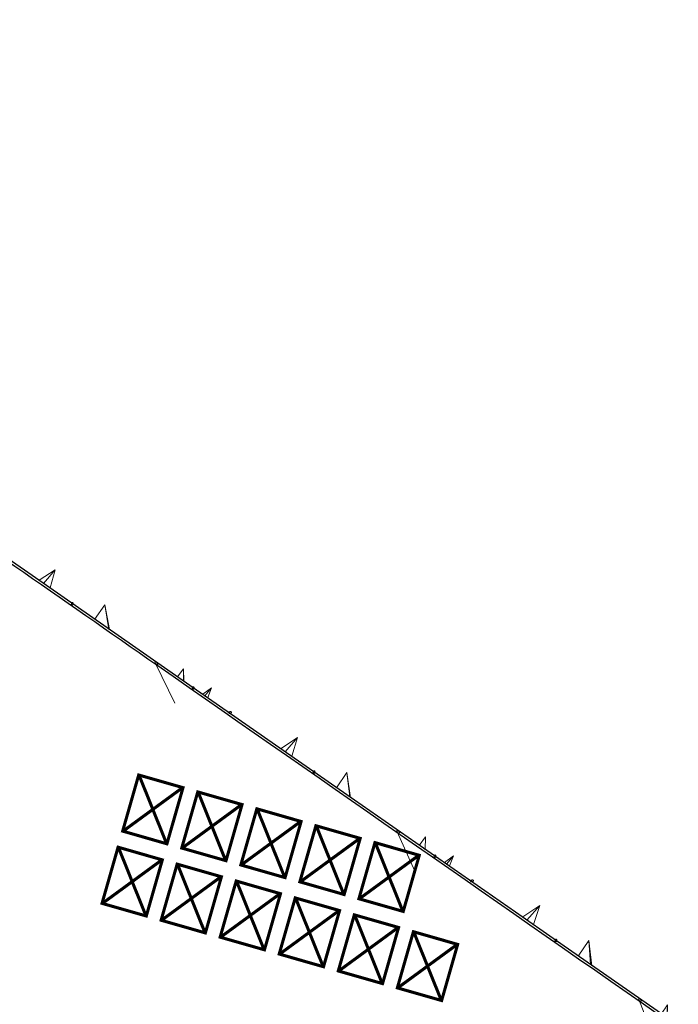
# Model space of a CAD drawing. Header units: millimetres. Extents: x 1512 to 2105, y 794 to 1149.
# Tile 82 of 256: x 1742 to 1766, y 878 to 913. Entities that reach past the tile are written whole.
import ezdxf

# ---------------------------------------------------------------- set-up
doc = ezdxf.new("R2010")
doc.units = ezdxf.units.MM
doc.layers.add('A-GLAZ-CURT', color=52, linetype='Continuous', lineweight=9)
doc.layers.add('A-WALL', color=113, linetype='Continuous', lineweight=9)
doc.styles.get("Standard").update_dxf_attribs({"font": 'arial.ttf'})

# ---------------------------------------------------------------- blocks, each defined once
blk = doc.blocks.new('Family2 - Family2-157026-اول')
at = {"layer": 'A-GLAZ-CURT'}
for p, q in [((-93.846, 34.571), (-93.859, 34.533)), ((-93.801, 34.515), (-93.789, 34.553)), ((-93.483, 34.332), (-93.164, 34.569)), ((-93.416, 34.273), (-93.164, 34.569)), ((-93.416, 34.273), (-93.164, 34.569)), ((-93.312, 34.214), (-93.164, 34.569)), ((-93.483, 34.332), (-93.488, 34.325)), ((-93.312, 34.214), (-93.321, 34.205)), ((-92.541, 33.708), (-92.61, 33.694)), ((-92.606, 33.691), (-92.565, 33.699)), ((-92.576, 33.639), (-92.529, 33.649))]:
    blk.add_line(p, q, dxfattribs=at)
at = {"layer": 'A-GLAZ-CURT', "lineweight": 18}
for p, q in [((-92.584, 33.681), (-92.586, 33.675)), ((-92.586, 33.675), (-92.586, 33.669)), ((-92.586, 33.669), (-92.584, 33.663)), ((-92.579, 33.688), (-92.584, 33.682)), ((-92.584, 33.663), (-92.58, 33.658)), ((-92.58, 33.657), (-92.574, 33.653)), ((-92.573, 33.694), (-92.579, 33.688)), ((-92.574, 33.653), (-92.566, 33.65)), ((-92.565, 33.699), (-92.573, 33.694)), ((-92.566, 33.65), (-92.557, 33.648)), ((-92.556, 33.704), (-92.565, 33.699)), ((-92.556, 33.648), (-92.547, 33.647)), ((-92.545, 33.707), (-92.555, 33.704)), ((-92.546, 33.647), (-92.536, 33.648))]:
    blk.add_line(p, q, dxfattribs=at)
at = {"layer": 'A-GLAZ-CURT', "lineweight": 18, "flags": 128}
for points in [[(-93.843, 34.58), (-93.847, 34.571), (-93.849, 34.561), (-93.849, 34.551), (-93.848, 34.542), (-93.846, 34.534), (-93.842, 34.528), (-93.837, 34.523), (-93.831, 34.52), (-93.824, 34.519), (-93.817, 34.521), (-93.81, 34.524), (-93.803, 34.53), (-93.797, 34.537), (-93.793, 34.545)], [(-93.793, 34.545), (-93.789, 34.554), (-93.787, 34.564), (-93.786, 34.573), (-93.787, 34.582), (-93.79, 34.59), (-93.794, 34.597), (-93.799, 34.602), (-93.805, 34.604), (-93.812, 34.605), (-93.819, 34.604), (-93.826, 34.6), (-93.833, 34.595), (-93.838, 34.588), (-93.843, 34.58)], [(-92.505, 33.658), (-92.497, 33.663), (-92.491, 33.669), (-92.486, 33.676), (-92.484, 33.682), (-92.484, 33.688), (-92.486, 33.694), (-92.49, 33.7), (-92.497, 33.704), (-92.505, 33.707), (-92.514, 33.709), (-92.524, 33.71), (-92.535, 33.709), (-92.544, 33.707)], [(-92.535, 33.648), (-92.525, 33.65), (-92.514, 33.653), (-92.505, 33.658)]]:
    blk.add_lwpolyline(points, dxfattribs=at)
blk = doc.blocks.new('Family2 - Family2-157029-اول')
at = {"layer": 'A-GLAZ-CURT'}
for p, q in [((-102.237, 40.604), (-102.247, 40.567)), ((-102.189, 40.551), (-102.179, 40.589)), ((-101.873, 40.366), (-101.566, 40.593)), ((-101.805, 40.307), (-101.566, 40.593)), ((-101.805, 40.307), (-101.566, 40.593)), ((-101.703, 40.249), (-101.566, 40.593)), ((-101.873, 40.366), (-101.878, 40.359)), ((-101.703, 40.249), (-101.712, 40.24)), ((-100.93, 39.742), (-101.002, 39.729)), ((-100.997, 39.726), (-100.955, 39.733)), ((-100.965, 39.675), (-100.92, 39.683))]:
    blk.add_line(p, q, dxfattribs=at)
at = {"layer": 'A-GLAZ-CURT', "lineweight": 18}
for p, q in [((-100.973, 39.716), (-100.975, 39.71)), ((-100.975, 39.71), (-100.975, 39.704)), ((-100.969, 39.722), (-100.972, 39.716)), ((-100.963, 39.728), (-100.968, 39.723)), ((-100.955, 39.733), (-100.962, 39.729)), ((-100.974, 39.703), (-100.972, 39.698)), ((-100.972, 39.697), (-100.968, 39.692)), ((-100.968, 39.692), (-100.962, 39.688)), ((-100.961, 39.688), (-100.954, 39.685)), ((-100.953, 39.685), (-100.945, 39.683)), ((-100.944, 39.683), (-100.935, 39.682)), ((-100.934, 39.682), (-100.925, 39.682))]:
    blk.add_line(p, q, dxfattribs=at)
at = {"layer": 'A-GLAZ-CURT', "lineweight": 18, "flags": 128}
for points in [[(-102.233, 40.614), (-102.236, 40.605), (-102.238, 40.596), (-102.239, 40.586), (-102.237, 40.578), (-102.235, 40.57), (-102.231, 40.563), (-102.225, 40.558), (-102.219, 40.555), (-102.213, 40.555), (-102.206, 40.556), (-102.199, 40.559), (-102.192, 40.564), (-102.187, 40.571), (-102.182, 40.579)], [(-102.182, 40.579), (-102.179, 40.588), (-102.177, 40.597), (-102.177, 40.606), (-102.178, 40.615), (-102.181, 40.623), (-102.185, 40.63), (-102.19, 40.634), (-102.196, 40.637), (-102.203, 40.638), (-102.21, 40.637), (-102.216, 40.634), (-102.223, 40.629), (-102.228, 40.622), (-102.233, 40.614)], [(-100.936, 39.741), (-100.946, 39.738), (-100.954, 39.734)], [(-100.895, 39.692), (-100.887, 39.697), (-100.881, 39.703), (-100.877, 39.709), (-100.875, 39.716), (-100.875, 39.722), (-100.878, 39.728), (-100.882, 39.733), (-100.888, 39.738), (-100.896, 39.741), (-100.905, 39.743), (-100.915, 39.744), (-100.926, 39.743), (-100.935, 39.741)], [(-100.924, 39.682), (-100.914, 39.684), (-100.904, 39.688), (-100.895, 39.692)]]:
    blk.add_lwpolyline(points, dxfattribs=at)
blk = doc.blocks.new('Family2 - Family2-157045-اول')
at = {"layer": 'A-GLAZ-CURT'}
for p, q in [((-86.739, 29.401), (-86.22, 28.036)), ((-86.662, 29.366), (-86.683, 29.423)), ((-85.974, 28.904), (-85.746, 29.226)), ((-85.775, 28.778), (-85.746, 29.226)), ((-85.775, 28.778), (-85.746, 29.226)), ((-85.764, 28.759), (-85.746, 29.226)), ((-85.456, 28.538), (-85.47, 28.499)), ((-85.414, 28.479), (-85.4, 28.518)), ((-85.905, 27.205), (-85.888, 27.163))]:
    blk.add_line(p, q, dxfattribs=at)
at = {"layer": 'A-GLAZ-CURT', "lineweight": 18}
for p, q in [((-86.734, 29.389), (-86.728, 29.379)), ((-86.728, 29.378), (-86.722, 29.37)), ((-86.721, 29.369), (-86.715, 29.362)), ((-86.714, 29.361), (-86.708, 29.355)), ((-86.707, 29.355), (-86.701, 29.351)), ((-86.7, 29.351), (-86.694, 29.35)), ((-86.694, 29.35), (-86.688, 29.351)), ((-86.688, 29.351), (-86.683, 29.354)), ((-86.683, 29.354), (-86.679, 29.359)), ((-86.676, 29.399), (-86.679, 29.41)), ((-86.679, 29.36), (-86.676, 29.366)), ((-86.675, 29.387), (-86.676, 29.398)), ((-86.676, 29.367), (-86.675, 29.376)), ((-86.675, 29.376), (-86.675, 29.386))]:
    blk.add_line(p, q, dxfattribs=at)
at = {"layer": 'A-GLAZ-CURT', "lineweight": 18, "flags": 128}
for points in [[(-86.679, 29.411), (-86.683, 29.423), (-86.688, 29.434), (-86.694, 29.445), (-86.701, 29.455), (-86.708, 29.463), (-86.715, 29.469), (-86.722, 29.473), (-86.728, 29.474), (-86.734, 29.473), (-86.739, 29.47), (-86.743, 29.464), (-86.746, 29.457), (-86.747, 29.447), (-86.747, 29.437)], [(-86.747, 29.437), (-86.746, 29.425), (-86.743, 29.413), (-86.739, 29.402)], [(-86.739, 29.401), (-86.739, 29.401), (-86.734, 29.39)], [(-85.453, 28.545), (-85.457, 28.536), (-85.459, 28.526), (-85.46, 28.516), (-85.459, 28.507), (-85.457, 28.499), (-85.453, 28.492), (-85.448, 28.488)], [(-85.403, 28.511), (-85.399, 28.52), (-85.397, 28.53), (-85.396, 28.54), (-85.397, 28.549), (-85.399, 28.557), (-85.403, 28.564), (-85.408, 28.569), (-85.414, 28.571), (-85.421, 28.572), (-85.428, 28.571), (-85.435, 28.567), (-85.442, 28.561), (-85.448, 28.554), (-85.453, 28.545)], [(-85.448, 28.488), (-85.442, 28.485), (-85.435, 28.484), (-85.428, 28.486), (-85.421, 28.489), (-85.414, 28.495), (-85.408, 28.502), (-85.403, 28.511)]]:
    blk.add_lwpolyline(points, dxfattribs=at)
at = {"layer": 'A-GLAZ-CURT'}
blk.add_open_spline([(-85.896, 27.223), (-85.896, 27.222), (-85.896, 27.222), (-85.896, 27.221)], degree=3, dxfattribs=at)
for points, knots in [([(-85.896, 27.221), (-85.896, 27.219), (-85.896, 27.217), (-85.896, 27.214), (-85.896, 27.213)], [0.50185092, 0.50185092, 0.50185092, 0.50185092, 0.52083333, 0.53527922, 0.53527922, 0.53527922, 0.53527922]), ([(-85.895, 27.203), (-85.895, 27.202), (-85.895, 27.2), (-85.895, 27.197), (-85.894, 27.195), (-85.894, 27.194)], [0.5768524, 0.5768524, 0.5768524, 0.5768524, 0.58333333, 0.60416667, 0.61747848, 0.61747848, 0.61747848, 0.61747848]), ([(-85.893, 27.185), (-85.893, 27.185), (-85.893, 27.183), (-85.893, 27.181), (-85.892, 27.178), (-85.892, 27.178)], [0.65876845, 0.65876845, 0.65876845, 0.65876845, 0.66666667, 0.6875, 0.70194589, 0.70194589, 0.70194589, 0.70194589]), ([(-85.891, 27.17), (-85.89, 27.169), (-85.89, 27.167), (-85.889, 27.165), (-85.889, 27.163), (-85.888, 27.163)], [0.75, 0.75, 0.75, 0.75, 0.77083333, 0.79166667, 0.81343342, 0.81343342, 0.81343342, 0.81343342]), ([(-85.888, 27.161), (-85.887, 27.161), (-85.887, 27.16), (-85.887, 27.159), (-85.886, 27.159)], [0.83333333, 0.83333333, 0.83333333, 0.83333333, 0.85416667, 0.86861256, 0.86861256, 0.86861256, 0.86861256])]:
    blk.add_open_spline(points, degree=3, knots=knots, dxfattribs=at)
blk = doc.blocks.new('Family2 - Family2-157049-اول')
at = {"layer": 'A-GLAZ-CURT'}
for p, q in [((-95.128, 35.434), (-94.539, 34.045)), ((-95.05, 35.403), (-95.073, 35.458)), ((-94.368, 34.941), (-94.144, 35.246)), ((-94.156, 34.805), (-94.144, 35.246)), ((-94.156, 34.805), (-94.144, 35.246)), ((-94.154, 34.794), (-94.144, 35.246)), ((-93.846, 34.571), (-93.859, 34.533)), ((-93.801, 34.515), (-93.789, 34.553))]:
    blk.add_line(p, q, dxfattribs=at)
at = {"layer": 'A-GLAZ-CURT', "lineweight": 18}
for p, q in [((-95.118, 35.415), (-95.112, 35.406)), ((-95.111, 35.405), (-95.104, 35.398)), ((-95.104, 35.397), (-95.097, 35.391)), ((-95.083, 35.385), (-95.077, 35.386)), ((-95.077, 35.386), (-95.072, 35.389)), ((-95.065, 35.432), (-95.068, 35.443)), ((-95.063, 35.42), (-95.065, 35.431)), ((-95.065, 35.401), (-95.063, 35.409)), ((-95.063, 35.41), (-95.063, 35.42))]:
    blk.add_line(p, q, dxfattribs=at)
at = {"layer": 'A-GLAZ-CURT', "lineweight": 18, "flags": 128}
for points in [[(-95.068, 35.443), (-95.072, 35.455), (-95.077, 35.467), (-95.083, 35.478), (-95.09, 35.487), (-95.097, 35.495), (-95.105, 35.501), (-95.112, 35.505), (-95.119, 35.507), (-95.125, 35.506), (-95.13, 35.503), (-95.134, 35.498), (-95.137, 35.491), (-95.138, 35.482), (-95.138, 35.472)], [(-95.138, 35.472), (-95.136, 35.46), (-95.133, 35.449), (-95.129, 35.437), (-95.124, 35.425), (-95.118, 35.415)], [(-95.097, 35.391), (-95.089, 35.387), (-95.083, 35.385)], [(-95.071, 35.389), (-95.067, 35.394), (-95.065, 35.401)], [(-93.843, 34.58), (-93.847, 34.571), (-93.849, 34.561), (-93.849, 34.551), (-93.848, 34.542), (-93.846, 34.534), (-93.842, 34.528), (-93.837, 34.523), (-93.831, 34.52), (-93.824, 34.519), (-93.817, 34.521), (-93.81, 34.524), (-93.803, 34.53), (-93.797, 34.537), (-93.793, 34.545)], [(-93.793, 34.545), (-93.789, 34.554), (-93.787, 34.564), (-93.786, 34.573), (-93.787, 34.582), (-93.79, 34.59), (-93.794, 34.597), (-93.799, 34.602), (-93.805, 34.604), (-93.812, 34.605), (-93.819, 34.604), (-93.826, 34.6), (-93.833, 34.595), (-93.838, 34.588), (-93.843, 34.58)]]:
    blk.add_lwpolyline(points, dxfattribs=at)
blk = doc.blocks.new('Family2 - Family2-157053-اول')
at = {"layer": 'A-GLAZ-CURT'}
for p, q in [((-103.518, 41.467), (-102.859, 40.067)), ((-103.438, 41.44), (-103.463, 41.493)), ((-102.762, 40.979), (-102.54, 41.266)), ((-102.544, 40.828), (-102.54, 41.266)), ((-102.535, 40.832), (-102.54, 41.266)), ((-102.535, 40.832), (-102.54, 41.266)), ((-102.237, 40.604), (-102.247, 40.567)), ((-102.189, 40.551), (-102.179, 40.589))]:
    blk.add_line(p, q, dxfattribs=at)
at = {"layer": 'A-GLAZ-CURT', "lineweight": 18, "flags": 128}
for points in [[(-103.452, 41.454), (-103.454, 41.465), (-103.457, 41.476), (-103.461, 41.488), (-103.466, 41.499), (-103.473, 41.51), (-103.48, 41.519), (-103.487, 41.527), (-103.495, 41.534), (-103.502, 41.538), (-103.509, 41.54), (-103.515, 41.539), (-103.52, 41.537), (-103.525, 41.532), (-103.527, 41.525), (-103.529, 41.516), (-103.529, 41.507)], [(-103.529, 41.507), (-103.527, 41.496), (-103.524, 41.484), (-103.52, 41.473), (-103.514, 41.461), (-103.508, 41.451), (-103.501, 41.441), (-103.494, 41.433), (-103.486, 41.427), (-103.479, 41.423), (-103.472, 41.421)], [(-103.471, 41.421), (-103.466, 41.421), (-103.46, 41.424), (-103.456, 41.429), (-103.453, 41.436), (-103.452, 41.444), (-103.452, 41.454)], [(-102.233, 40.614), (-102.236, 40.605), (-102.238, 40.596), (-102.239, 40.586), (-102.237, 40.578), (-102.235, 40.57), (-102.231, 40.563), (-102.225, 40.558), (-102.219, 40.555), (-102.213, 40.555), (-102.206, 40.556), (-102.199, 40.559), (-102.192, 40.564), (-102.187, 40.571), (-102.182, 40.579)], [(-102.182, 40.579), (-102.179, 40.588), (-102.177, 40.597), (-102.177, 40.606), (-102.178, 40.615), (-102.181, 40.623), (-102.185, 40.63), (-102.19, 40.634), (-102.196, 40.637), (-102.203, 40.638), (-102.21, 40.637), (-102.216, 40.634), (-102.223, 40.629), (-102.228, 40.622), (-102.233, 40.614)]]:
    blk.add_lwpolyline(points, dxfattribs=at)
blk = doc.blocks.new('Family2 - Family2-157025-اول')
at = {"layer": 'A-GLAZ-CURT'}
for p, q in [((-89.651, 31.555), (-89.665, 31.516)), ((-89.608, 31.497), (-89.595, 31.536)), ((-88.467, 31.527), (-88.851, 30.979)), ((-88.467, 31.527), (-88.373, 30.629)), ((-88.467, 31.527), (-88.417, 30.678)), ((-88.467, 31.527), (-88.417, 30.678)), ((-86.739, 29.401), (-86.22, 28.036)), ((-86.662, 29.366), (-86.683, 29.423)), ((-85.905, 27.203), (-85.868, 27.211))]:
    blk.add_line(p, q, dxfattribs=at)
at = {"layer": 'A-GLAZ-CURT', "lineweight": 18, "flags": 128}
for points in [[(-89.648, 31.563), (-89.652, 31.554), (-89.654, 31.544), (-89.655, 31.535), (-89.654, 31.526), (-89.652, 31.517), (-89.648, 31.511), (-89.643, 31.506), (-89.637, 31.503), (-89.63, 31.502), (-89.623, 31.503), (-89.616, 31.506), (-89.609, 31.512), (-89.603, 31.519), (-89.598, 31.527)], [(-89.598, 31.527), (-89.594, 31.536), (-89.592, 31.546), (-89.591, 31.556), (-89.592, 31.565), (-89.594, 31.573), (-89.598, 31.58), (-89.603, 31.585), (-89.609, 31.588), (-89.616, 31.589), (-89.623, 31.587), (-89.63, 31.584), (-89.637, 31.579), (-89.643, 31.572), (-89.648, 31.563)], [(-86.675, 29.385), (-86.676, 29.397), (-86.678, 29.409), (-86.682, 29.421), (-86.687, 29.433), (-86.693, 29.444), (-86.7, 29.454), (-86.707, 29.462), (-86.714, 29.468), (-86.721, 29.472), (-86.727, 29.474), (-86.733, 29.473), (-86.739, 29.47), (-86.743, 29.465), (-86.746, 29.458), (-86.747, 29.449), (-86.747, 29.438)], [(-86.747, 29.438), (-86.746, 29.427), (-86.743, 29.415), (-86.74, 29.403), (-86.735, 29.391), (-86.729, 29.38), (-86.722, 29.37), (-86.715, 29.362), (-86.708, 29.356), (-86.701, 29.352), (-86.694, 29.35), (-86.688, 29.35), (-86.683, 29.353), (-86.679, 29.359), (-86.676, 29.366), (-86.675, 29.375), (-86.675, 29.385)]]:
    blk.add_lwpolyline(points, dxfattribs=at)
at = {"layer": 'A-GLAZ-CURT'}
blk.add_open_spline([(-85.867, 27.212), (-85.868, 27.212), (-85.87, 27.212), (-85.874, 27.212), (-85.878, 27.213), (-85.881, 27.214), (-85.883, 27.215), (-85.886, 27.216), (-85.888, 27.217), (-85.89, 27.218), (-85.893, 27.219), (-85.895, 27.22), (-85.896, 27.221), (-85.896, 27.221)], degree=3, knots=[-0.7710442, -0.7710442, -0.7710442, -0.7710442, -0.75, -0.7083333, -0.6666667, -0.6458333, -0.625, -0.6041667, -0.5833333, -0.5625, -0.5416667, -0.5208333, -0.5071216, -0.5071216, -0.5071216, -0.5071216], dxfattribs=at)
blk = doc.blocks.new('Family2 - Family2-157028-اول')
at = {"layer": 'A-GLAZ-CURT'}
for p, q in [((-98.042, 37.588), (-98.053, 37.55)), ((-97.995, 37.533), (-97.984, 37.571)), ((-96.867, 37.542), (-97.24, 37.014)), ((-96.867, 37.542), (-96.754, 36.657)), ((-96.867, 37.542), (-96.77, 36.685)), ((-96.867, 37.542), (-96.77, 36.685)), ((-95.128, 35.434), (-94.539, 34.045)), ((-95.05, 35.403), (-95.073, 35.458))]:
    blk.add_line(p, q, dxfattribs=at)
at = {"layer": 'A-GLAZ-CURT', "lineweight": 18}
for p, q in [((-95.124, 35.426), (-95.119, 35.416)), ((-95.118, 35.415), (-95.112, 35.406)), ((-95.112, 35.406), (-95.105, 35.398)), ((-95.104, 35.398), (-95.098, 35.392)), ((-95.097, 35.391), (-95.09, 35.388)), ((-95.09, 35.387), (-95.084, 35.385)), ((-95.083, 35.385), (-95.077, 35.386)), ((-95.077, 35.386), (-95.072, 35.388)), ((-95.072, 35.389), (-95.068, 35.393)), ((-95.068, 35.394), (-95.065, 35.4)), ((-95.065, 35.431), (-95.067, 35.442)), ((-95.063, 35.42), (-95.065, 35.43)), ((-95.065, 35.401), (-95.063, 35.409)), ((-95.063, 35.409), (-95.063, 35.419))]:
    blk.add_line(p, q, dxfattribs=at)
at = {"layer": 'A-GLAZ-CURT', "lineweight": 18, "flags": 128}
for points in [[(-98.038, 37.598), (-98.041, 37.589), (-98.043, 37.579), (-98.044, 37.57), (-98.043, 37.561), (-98.041, 37.553), (-98.037, 37.546), (-98.032, 37.541), (-98.026, 37.538), (-98.019, 37.537), (-98.012, 37.538), (-98.005, 37.541), (-97.998, 37.546), (-97.993, 37.553), (-97.988, 37.561)], [(-97.988, 37.561), (-97.984, 37.57), (-97.982, 37.579), (-97.981, 37.589), (-97.982, 37.598), (-97.985, 37.606), (-97.989, 37.613), (-97.994, 37.618), (-98, 37.621), (-98.007, 37.622), (-98.014, 37.621), (-98.021, 37.618), (-98.027, 37.612), (-98.033, 37.606), (-98.038, 37.598)], [(-95.072, 35.455), (-95.076, 35.465), (-95.082, 35.476), (-95.089, 35.486), (-95.096, 35.494), (-95.104, 35.5), (-95.111, 35.505), (-95.118, 35.507), (-95.124, 35.506), (-95.129, 35.504), (-95.133, 35.499), (-95.136, 35.492), (-95.138, 35.483), (-95.138, 35.473)], [(-95.138, 35.473), (-95.137, 35.462), (-95.134, 35.451), (-95.13, 35.439), (-95.125, 35.427)], [(-95.068, 35.443), (-95.071, 35.453), (-95.072, 35.455)]]:
    blk.add_lwpolyline(points, dxfattribs=at)
blk = doc.blocks.new('Family2 - Family2-157031-اول')
at = {"layer": 'A-GLAZ-CURT'}
for p, q in [((-106.432, 43.621), (-106.441, 43.583)), ((-106.383, 43.569), (-106.373, 43.606)), ((-105.266, 43.557), (-105.63, 43.048)), ((-105.266, 43.557), (-105.134, 42.685)), ((-105.266, 43.557), (-105.113, 42.686)), ((-105.266, 43.557), (-105.113, 42.686)), ((-103.518, 41.467), (-102.859, 40.067)), ((-103.438, 41.44), (-103.463, 41.493))]:
    blk.add_line(p, q, dxfattribs=at)
at = {"layer": 'A-GLAZ-CURT', "lineweight": 18}
for p, q in [((-103.515, 41.462), (-103.509, 41.452)), ((-103.509, 41.451), (-103.502, 41.443)), ((-103.502, 41.442), (-103.495, 41.434)), ((-103.494, 41.434), (-103.487, 41.428)), ((-103.454, 41.464), (-103.456, 41.474)), ((-103.456, 41.428), (-103.454, 41.434)), ((-103.454, 41.435), (-103.452, 41.442)), ((-103.452, 41.453), (-103.453, 41.463)), ((-103.452, 41.443), (-103.452, 41.452)), ((-103.487, 41.427), (-103.48, 41.423)), ((-103.479, 41.423), (-103.473, 41.421)), ((-103.471, 41.421), (-103.467, 41.421)), ((-103.466, 41.421), (-103.461, 41.423)), ((-103.461, 41.424), (-103.457, 41.428))]:
    blk.add_line(p, q, dxfattribs=at)
at = {"layer": 'A-GLAZ-CURT', "lineweight": 18, "flags": 128}
for points in [[(-106.428, 43.632), (-106.431, 43.623), (-106.433, 43.614), (-106.433, 43.605), (-106.432, 43.596), (-106.429, 43.588), (-106.426, 43.582), (-106.42, 43.577), (-106.414, 43.573), (-106.408, 43.572), (-106.401, 43.573), (-106.394, 43.576), (-106.388, 43.581), (-106.382, 43.587), (-106.377, 43.595)], [(-106.377, 43.595), (-106.374, 43.604), (-106.372, 43.613), (-106.372, 43.622), (-106.373, 43.631), (-106.375, 43.639), (-106.379, 43.646), (-106.385, 43.651), (-106.391, 43.654), (-106.397, 43.655), (-106.404, 43.654), (-106.411, 43.651), (-106.417, 43.646), (-106.423, 43.64), (-106.428, 43.632)], [(-103.461, 41.488), (-103.465, 41.497), (-103.472, 41.508), (-103.479, 41.518), (-103.486, 41.526), (-103.493, 41.533), (-103.501, 41.537), (-103.508, 41.539), (-103.514, 41.539), (-103.52, 41.537), (-103.524, 41.533), (-103.527, 41.526), (-103.529, 41.518), (-103.529, 41.508)], [(-103.529, 41.508), (-103.527, 41.498), (-103.525, 41.486), (-103.521, 41.475), (-103.515, 41.463)], [(-103.456, 41.475), (-103.46, 41.486), (-103.461, 41.487)]]:
    blk.add_lwpolyline(points, dxfattribs=at)
blk = doc.blocks.new('Family2 - Family2-157047-اول')
at = {"layer": 'A-GLAZ-CURT'}
for p, q in [((-92.541, 33.708), (-92.61, 33.694)), ((-92.606, 33.691), (-92.564, 33.7)), ((-92.576, 33.639), (-92.529, 33.649)), ((-90.17, 32.774), (-90.773, 32.387)), ((-90.17, 32.774), (-90.627, 32.267)), ((-90.17, 32.774), (-90.627, 32.267)), ((-90.17, 32.774), (-90.395, 32.111)), ((-90.782, 32.379), (-90.773, 32.387)), ((-90.4, 32.104), (-90.395, 32.111)), ((-89.651, 31.555), (-89.665, 31.516)), ((-89.608, 31.497), (-89.595, 31.536))]:
    blk.add_line(p, q, dxfattribs=at)
at = {"layer": 'A-GLAZ-CURT', "lineweight": 18, "flags": 128}
for points in [[(-92.564, 33.7), (-92.572, 33.694), (-92.579, 33.689), (-92.583, 33.682), (-92.586, 33.676), (-92.586, 33.669), (-92.584, 33.663), (-92.58, 33.658), (-92.574, 33.654), (-92.567, 33.65), (-92.557, 33.648), (-92.547, 33.647), (-92.537, 33.648), (-92.526, 33.65), (-92.516, 33.653), (-92.506, 33.657)], [(-92.506, 33.657), (-92.498, 33.663), (-92.491, 33.668), (-92.487, 33.675), (-92.484, 33.681), (-92.484, 33.688), (-92.486, 33.694), (-92.49, 33.699), (-92.496, 33.704), (-92.504, 33.707), (-92.513, 33.709), (-92.523, 33.71), (-92.534, 33.709), (-92.544, 33.707), (-92.555, 33.704), (-92.564, 33.7)], [(-89.648, 31.563), (-89.652, 31.554), (-89.654, 31.544), (-89.655, 31.535), (-89.654, 31.526), (-89.652, 31.517), (-89.648, 31.511), (-89.643, 31.506), (-89.637, 31.503), (-89.63, 31.502), (-89.623, 31.503), (-89.616, 31.506), (-89.609, 31.512), (-89.603, 31.519), (-89.598, 31.527)], [(-89.598, 31.527), (-89.594, 31.536), (-89.592, 31.546), (-89.591, 31.556), (-89.592, 31.565), (-89.594, 31.573), (-89.598, 31.58), (-89.603, 31.585), (-89.609, 31.588), (-89.616, 31.589), (-89.623, 31.587), (-89.63, 31.584), (-89.637, 31.579), (-89.643, 31.572), (-89.648, 31.563)]]:
    blk.add_lwpolyline(points, dxfattribs=at)
blk = doc.blocks.new('Family2 - Family2-157051-اول')
at = {"layer": 'A-GLAZ-CURT'}
for p, q in [((-100.93, 39.742), (-101.002, 39.729)), ((-100.998, 39.726), (-100.954, 39.734)), ((-100.965, 39.675), (-100.92, 39.683)), ((-98.577, 38.794), (-99.161, 38.42)), ((-98.577, 38.794), (-99.014, 38.3)), ((-98.577, 38.794), (-99.014, 38.3)), ((-98.577, 38.794), (-98.784, 38.145)), ((-99.17, 38.411), (-99.161, 38.42)), ((-98.789, 38.138), (-98.784, 38.145)), ((-98.042, 37.588), (-98.053, 37.55)), ((-97.995, 37.533), (-97.984, 37.571))]:
    blk.add_line(p, q, dxfattribs=at)
at = {"layer": 'A-GLAZ-CURT', "lineweight": 18}
for p, q in [((-100.972, 39.716), (-100.975, 39.71)), ((-100.975, 39.71), (-100.975, 39.704)), ((-100.968, 39.723), (-100.972, 39.717)), ((-100.962, 39.729), (-100.968, 39.723)), ((-100.954, 39.734), (-100.962, 39.729)), ((-100.945, 39.738), (-100.954, 39.734)), ((-100.936, 39.741), (-100.945, 39.738)), ((-100.975, 39.704), (-100.973, 39.698)), ((-100.962, 39.688), (-100.955, 39.685)), ((-100.935, 39.682), (-100.925, 39.682))]:
    blk.add_line(p, q, dxfattribs=at)
at = {"layer": 'A-GLAZ-CURT', "lineweight": 18, "flags": 128}
for points in [[(-100.896, 39.691), (-100.888, 39.696), (-100.882, 39.702), (-100.877, 39.709), (-100.875, 39.715), (-100.875, 39.721), (-100.877, 39.727), (-100.881, 39.733), (-100.887, 39.737), (-100.895, 39.74), (-100.904, 39.743), (-100.914, 39.744), (-100.924, 39.743), (-100.935, 39.741)], [(-100.972, 39.698), (-100.968, 39.693), (-100.962, 39.688)], [(-100.954, 39.685), (-100.945, 39.683), (-100.936, 39.682)], [(-100.924, 39.682), (-100.915, 39.684), (-100.905, 39.687), (-100.896, 39.691)], [(-98.038, 37.598), (-98.041, 37.589), (-98.043, 37.579), (-98.044, 37.57), (-98.043, 37.561), (-98.041, 37.553), (-98.037, 37.546), (-98.032, 37.541), (-98.026, 37.538), (-98.019, 37.537), (-98.012, 37.538), (-98.005, 37.541), (-97.998, 37.546), (-97.993, 37.553), (-97.988, 37.561)], [(-97.988, 37.561), (-97.984, 37.57), (-97.982, 37.579), (-97.981, 37.589), (-97.982, 37.598), (-97.985, 37.606), (-97.989, 37.613), (-97.994, 37.618), (-98, 37.621), (-98.007, 37.622), (-98.014, 37.621), (-98.021, 37.618), (-98.027, 37.612), (-98.033, 37.606), (-98.038, 37.598)]]:
    blk.add_lwpolyline(points, dxfattribs=at)
blk = doc.blocks.new('Family2 - Family2-157055-اول')
at = {"layer": 'A-GLAZ-CURT'}
for p, q in [((-109.319, 45.777), (-109.395, 45.766)), ((-109.389, 45.762), (-109.344, 45.768)), ((-109.355, 45.711), (-109.31, 45.717)), ((-106.984, 44.815), (-107.548, 44.453)), ((-106.984, 44.815), (-107.401, 44.332)), ((-106.984, 44.815), (-107.401, 44.332)), ((-106.984, 44.815), (-107.174, 44.179)), ((-107.557, 44.444), (-107.548, 44.453)), ((-107.179, 44.172), (-107.174, 44.179)), ((-106.432, 43.621), (-106.441, 43.583)), ((-106.383, 43.569), (-106.373, 43.606))]:
    blk.add_line(p, q, dxfattribs=at)
at = {"layer": 'A-GLAZ-CURT', "lineweight": 18}
for p, q in [((-109.361, 45.751), (-109.363, 45.745)), ((-109.363, 45.745), (-109.363, 45.739)), ((-109.363, 45.738), (-109.361, 45.733)), ((-109.357, 45.757), (-109.361, 45.751)), ((-109.36, 45.733), (-109.356, 45.728)), ((-109.352, 45.763), (-109.357, 45.758)), ((-109.356, 45.727), (-109.35, 45.723)), ((-109.344, 45.768), (-109.351, 45.763)), ((-109.35, 45.723), (-109.342, 45.72)), ((-109.336, 45.772), (-109.344, 45.768)), ((-109.342, 45.719), (-109.334, 45.717)), ((-109.326, 45.775), (-109.335, 45.772)), ((-109.333, 45.717), (-109.324, 45.716)), ((-109.323, 45.716), (-109.314, 45.717))]:
    blk.add_line(p, q, dxfattribs=at)
at = {"layer": 'A-GLAZ-CURT', "lineweight": 18, "flags": 128}
for points in [[(-109.285, 45.725), (-109.278, 45.73), (-109.272, 45.736), (-109.268, 45.742), (-109.266, 45.749), (-109.266, 45.755), (-109.269, 45.761), (-109.273, 45.766), (-109.279, 45.771), (-109.287, 45.774), (-109.296, 45.776), (-109.305, 45.777), (-109.315, 45.777), (-109.326, 45.775)], [(-109.312, 45.717), (-109.304, 45.718), (-109.294, 45.721), (-109.285, 45.725)], [(-106.428, 43.632), (-106.431, 43.623), (-106.433, 43.614), (-106.433, 43.605), (-106.432, 43.596), (-106.429, 43.588), (-106.426, 43.582), (-106.42, 43.577), (-106.414, 43.573), (-106.408, 43.572), (-106.401, 43.573), (-106.394, 43.576), (-106.388, 43.581), (-106.382, 43.587), (-106.377, 43.595)], [(-106.377, 43.595), (-106.374, 43.604), (-106.372, 43.613), (-106.372, 43.622), (-106.373, 43.631), (-106.375, 43.639), (-106.379, 43.646), (-106.385, 43.651), (-106.391, 43.654), (-106.397, 43.655), (-106.404, 43.654), (-106.411, 43.651), (-106.417, 43.646), (-106.423, 43.64), (-106.428, 43.632)]]:
    blk.add_lwpolyline(points, dxfattribs=at)

msp = doc.modelspace()

# ---------------------------------------------------------------- linework, layer by layer
at = {"layer": 'A-WALL', "lineweight": 25}
msp.add_line((1765.503, 877.27), (1761.287, 880.204), dxfattribs=at)
at = {"layer": 'A-WALL', "lineweight": 25, "flags": 128}
msp.add_lwpolyline([(1761.287, 880.204), (1759.848, 881.205), (1754.193, 885.141), (1748.538, 889.076), (1742.882, 893.011), (1741.341, 894.083)], dxfattribs=at)
at = {"layer": 'A-WALL', "lineweight": 25}
msp.add_open_spline([(1714.762, 912.505), (1722.274, 907.275), (1733.108, 899.734), (1743.941, 892.192), (1747.261, 889.88)], degree=3, knots=[0, 0, 0, 0, 0.4444444, 0.6409021, 0.6409021, 0.6409021, 0.6409021], dxfattribs=at)
msp.add_open_spline([(1747.262, 889.88), (1753.332, 885.654), (1759.401, 881.429), (1765.471, 877.203)], degree=3, dxfattribs=at)

# ---------------------------------------------------------------- block references
at = {"layer": 'A-GLAZ-CURT', "rotation": 0.894170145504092}
for name in ['Family2 - Family2-157055-اول', 'Family2 - Family2-157031-اول', 'Family2 - Family2-157053-اول', 'Family2 - Family2-157029-اول', 'Family2 - Family2-157051-اول', 'Family2 - Family2-157028-اول', 'Family2 - Family2-157049-اول', 'Family2 - Family2-157026-اول', 'Family2 - Family2-157047-اول', 'Family2 - Family2-157025-اول', 'Family2 - Family2-157045-اول']:
    msp.add_blockref(name, (1851.366, 850.079), dxfattribs=at)

# ---------------------------------------------------------------- texts
at = {"insert": (1746.294, 885.842), "char_height": 1.57983, "attachment_point": 1, "rotation": 344.0372}
msp.add_mtext_dynamic_manual_height_columns('{\\fArial|b0|i0|c178|p34;تالار مطالعه}', width=4.72515, gutter_width=12.5, heights=[0], dxfattribs=at)

doc.saveas('drawing.dxf')
